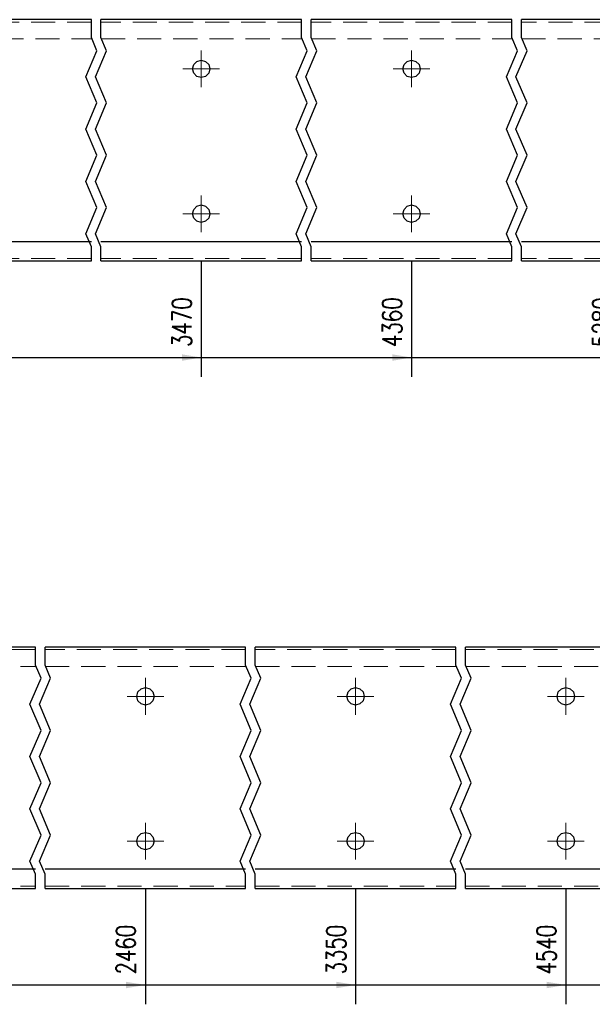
# Model space of a CAD drawing. Header units: millimetres. Extents: x -136 to 717, y 10101 to 10771.
# Tile 30 of 39: x 381 to 440, y 10430 to 10532. Entities that reach past the tile are written whole.
import ezdxf

# ---------------------------------------------------------------- set-up
doc = ezdxf.new("R2010")
doc.units = ezdxf.units.MM
doc.header["$LTSCALE"] = 10
doc.linetypes.add('HIDDEN', pattern=[0.375, 0.25, -0.125])
doc.linetypes.add('MITTE', pattern=[2, 1.25, -0.25, 0.25, -0.25])
doc.layers.get('Defpoints').update_dxf_attribs({"color": 1})
for name, color, linetype, lineweight in [('PS_DIM', 4, 'Continuous', 13), ('PS_Hidden', 2, 'HIDDEN', 9), ('PS_Mid', 5, 'MITTE', 15), ('PS_Shape', 161, 'Continuous', 30), ('PS_SOLID', 7, 'Continuous', 30)]:
    doc.layers.add(name, color=color, linetype=linetype, lineweight=lineweight)
doc.styles.add('simplex', font='simplex.shx', dxfattribs={"width": 0.75})
doc.dimstyles.new('1_10_GŁ_DS1-LS10', dxfattribs={"dimtxt": 2, "dimasz": 2, "dimexe": 2, "dimexo": 5, "dimgap": 1, "dimtad": 1, "dimjust": 4, "dimdec": 0, "dimlfac": 10, "dimtxsty": 'simplex', "dimblk1": 'NONE', "dimsah": 1, "dimcen": 2, "dimclrd": 256, "dimclre": 256, "dimclrt": 3, "dimadec": 1, "dimazin": 0, "dimtfac": 1, "dimtdec": 0, "dimtmove": 2, "dimatfit": 3, "dimfxl": 1, "dimarcsym": 0})

# ---------------------------------------------------------------- blocks, each defined once
blk = doc.blocks.new('*D221')
at = {"layer": 'Defpoints', "color": 0, "transparency": 16777216}
for p in [(399.56, 10511.67), (280.36, 10506.77), (399.56, 10496.77)]:
    blk.add_point(p, dxfattribs=at)
at = {"layer": 'PS_DIM', "lineweight": -2, "transparency": 16777216}
for p, q in [((399.56, 10506.67), (399.56, 10494.77)), ((280.36, 10501.77), (280.36, 10494.77)), ((280.36, 10496.77), (397.56, 10496.77))]:
    blk.add_line(p, q, dxfattribs=at)
at = {"layer": 'PS_DIM', "transparency": 16777216}
blk.add_solid([(397.56, 10497.1), (397.56, 10496.43), (399.56, 10496.77)], dxfattribs=at)
at = {"layer": 'PS_DIM', "color": 3, "transparency": 16777216, "insert": (397.54, 10500.43), "char_height": 2, "attachment_point": 5, "rotation": 90, "style": 'simplex'}
blk.add_mtext('3470', dxfattribs=at)
blk = doc.blocks.new('_None')
blk = doc.blocks.new('*D222')
at = {"layer": 'Defpoints', "color": 0, "transparency": 16777216}
for p in [(421.36, 10511.67), (280.36, 10506.77), (421.36, 10496.77)]:
    blk.add_point(p, dxfattribs=at)
at = {"layer": 'PS_DIM', "lineweight": -2, "transparency": 16777216}
for p, q in [((421.36, 10506.67), (421.36, 10494.77)), ((280.36, 10501.77), (280.36, 10494.77)), ((280.36, 10496.77), (419.36, 10496.77))]:
    blk.add_line(p, q, dxfattribs=at)
at = {"layer": 'PS_DIM', "transparency": 16777216}
blk.add_solid([(419.36, 10497.1), (419.36, 10496.43), (421.36, 10496.77)], dxfattribs=at)
at = {"layer": 'PS_DIM', "color": 3, "transparency": 16777216, "insert": (419.34, 10500.43), "char_height": 2, "attachment_point": 5, "rotation": 90, "style": 'simplex'}
blk.add_mtext('4360', dxfattribs=at)
blk = doc.blocks.new('*D223')
at = {"layer": 'Defpoints', "color": 0, "transparency": 16777216}
for p in [(443.16, 10511.67), (280.36, 10506.77), (443.16, 10496.77)]:
    blk.add_point(p, dxfattribs=at)
at = {"layer": 'PS_DIM', "lineweight": -2, "transparency": 16777216}
for p, q in [((443.16, 10506.67), (443.16, 10494.77)), ((280.36, 10501.77), (280.36, 10494.77)), ((280.36, 10496.77), (441.16, 10496.77))]:
    blk.add_line(p, q, dxfattribs=at)
at = {"layer": 'PS_DIM', "transparency": 16777216}
blk.add_solid([(441.16, 10497.1), (441.16, 10496.43), (443.16, 10496.77)], dxfattribs=at)
at = {"layer": 'PS_DIM', "color": 3, "transparency": 16777216, "insert": (441.14, 10500.43), "char_height": 2, "attachment_point": 5, "rotation": 90, "style": 'simplex'}
blk.add_mtext('5280', dxfattribs=at)
blk = doc.blocks.new('*D224')
at = {"layer": 'Defpoints', "color": 0, "transparency": 16777216}
for p in [(480.16, 10511.67), (280.36, 10506.77), (480.16, 10496.77)]:
    blk.add_point(p, dxfattribs=at)
at = {"layer": 'PS_DIM', "lineweight": -2, "transparency": 16777216}
for p, q in [((480.16, 10506.67), (480.16, 10494.77)), ((280.36, 10501.77), (280.36, 10494.77)), ((280.36, 10496.77), (478.16, 10496.77))]:
    blk.add_line(p, q, dxfattribs=at)
at = {"layer": 'PS_DIM', "transparency": 16777216}
blk.add_solid([(478.16, 10497.1), (478.16, 10496.43), (480.16, 10496.77)], dxfattribs=at)
at = {"layer": 'PS_DIM', "color": 3, "transparency": 16777216, "insert": (478.14, 10500.43), "char_height": 2, "attachment_point": 5, "rotation": 90, "style": 'simplex'}
blk.add_mtext('5650', dxfattribs=at)
blk = doc.blocks.new('*D225')
at = {"layer": 'Defpoints', "color": 0, "transparency": 16777216}
for p in [(501.96, 10511.67), (280.36, 10506.77), (501.96, 10496.77)]:
    blk.add_point(p, dxfattribs=at)
at = {"layer": 'PS_DIM', "lineweight": -2, "transparency": 16777216}
for p, q in [((501.96, 10506.67), (501.96, 10494.77)), ((280.36, 10501.77), (280.36, 10494.77)), ((280.36, 10496.77), (499.96, 10496.77))]:
    blk.add_line(p, q, dxfattribs=at)
at = {"layer": 'PS_DIM', "transparency": 16777216}
blk.add_solid([(499.96, 10497.1), (499.96, 10496.43), (501.96, 10496.77)], dxfattribs=at)
at = {"layer": 'PS_DIM', "color": 3, "transparency": 16777216, "insert": (499.94, 10500.29), "char_height": 2, "attachment_point": 5, "rotation": 90, "style": 'simplex'}
blk.add_mtext('6180', dxfattribs=at)
blk = doc.blocks.new('*D226')
at = {"layer": 'Defpoints', "color": 0, "transparency": 16777216}
for p in [(509.96, 10511.67), (280.36, 10506.77), (509.96, 10496.77)]:
    blk.add_point(p, dxfattribs=at)
at = {"layer": 'PS_DIM', "lineweight": -2, "transparency": 16777216}
for p, q in [((509.96, 10506.67), (509.96, 10494.77)), ((280.36, 10501.77), (280.36, 10494.77)), ((280.36, 10496.77), (507.96, 10496.77))]:
    blk.add_line(p, q, dxfattribs=at)
at = {"layer": 'PS_DIM', "transparency": 16777216}
blk.add_solid([(507.96, 10497.1), (507.96, 10496.43), (509.96, 10496.77)], dxfattribs=at)
at = {"layer": 'PS_DIM', "color": 3, "transparency": 16777216, "insert": (507.94, 10500.43), "char_height": 2, "attachment_point": 5, "rotation": 90, "style": 'simplex'}
blk.add_mtext('6260', dxfattribs=at)
blk = doc.blocks.new('*D227')
at = {"layer": 'Defpoints', "color": 0, "transparency": 16777216}
for p in [(531.76, 10511.67), (280.36, 10506.77), (531.76, 10496.77)]:
    blk.add_point(p, dxfattribs=at)
at = {"layer": 'PS_DIM', "lineweight": -2, "transparency": 16777216}
for p, q in [((531.76, 10506.67), (531.76, 10494.77)), ((280.36, 10501.77), (280.36, 10494.77)), ((280.36, 10496.77), (529.76, 10496.77))]:
    blk.add_line(p, q, dxfattribs=at)
at = {"layer": 'PS_DIM', "transparency": 16777216}
blk.add_solid([(529.76, 10497.1), (529.76, 10496.43), (531.76, 10496.77)], dxfattribs=at)
at = {"layer": 'PS_DIM', "color": 3, "transparency": 16777216, "insert": (529.74, 10500.43), "char_height": 2, "attachment_point": 5, "rotation": 90, "style": 'simplex'}
blk.add_mtext('6790', dxfattribs=at)
blk = doc.blocks.new('*D228')
at = {"layer": 'Defpoints', "color": 0, "transparency": 16777216}
for p in [(280.36, 10506.77), (534.76, 10506.77), (534.76, 10496.77)]:
    blk.add_point(p, dxfattribs=at)
at = {"layer": 'PS_DIM', "lineweight": -2, "transparency": 16777216}
for p, q in [((280.36, 10501.77), (280.36, 10494.77)), ((534.76, 10501.77), (534.76, 10494.77)), ((280.36, 10496.77), (532.76, 10496.77))]:
    blk.add_line(p, q, dxfattribs=at)
at = {"layer": 'PS_DIM', "transparency": 16777216}
blk.add_solid([(532.76, 10497.1), (532.76, 10496.43), (534.76, 10496.77)], dxfattribs=at)
at = {"layer": 'PS_DIM', "color": 3, "transparency": 16777216, "insert": (533.26, 10500.46), "char_height": 2, "attachment_point": 5, "rotation": 90, "style": 'simplex'}
blk.add_mtext('6820', dxfattribs=at)
blk = doc.blocks.new('*D241')
at = {"layer": 'Defpoints', "color": 0, "transparency": 16777216}
for p in [(393.76, 10446.67), (280.36, 10441.77), (393.76, 10431.77)]:
    blk.add_point(p, dxfattribs=at)
at = {"layer": 'PS_DIM', "lineweight": -2, "transparency": 16777216}
for p, q in [((393.76, 10441.67), (393.76, 10429.77)), ((280.36, 10436.77), (280.36, 10429.77)), ((280.36, 10431.77), (391.76, 10431.77))]:
    blk.add_line(p, q, dxfattribs=at)
at = {"layer": 'PS_DIM', "transparency": 16777216}
blk.add_solid([(391.76, 10432.1), (391.76, 10431.43), (393.76, 10431.77)], dxfattribs=at)
at = {"layer": 'PS_DIM', "color": 3, "transparency": 16777216, "insert": (391.74, 10435.43), "char_height": 2, "attachment_point": 5, "rotation": 90, "style": 'simplex'}
blk.add_mtext('2460', dxfattribs=at)
blk = doc.blocks.new('*D242')
at = {"layer": 'Defpoints', "color": 0, "transparency": 16777216}
for p in [(415.56, 10446.67), (280.36, 10441.77), (415.56, 10431.77)]:
    blk.add_point(p, dxfattribs=at)
at = {"layer": 'PS_DIM', "lineweight": -2, "transparency": 16777216}
for p, q in [((415.56, 10441.67), (415.56, 10429.77)), ((280.36, 10436.77), (280.36, 10429.77)), ((280.36, 10431.77), (413.56, 10431.77))]:
    blk.add_line(p, q, dxfattribs=at)
at = {"layer": 'PS_DIM', "transparency": 16777216}
blk.add_solid([(413.56, 10432.1), (413.56, 10431.43), (415.56, 10431.77)], dxfattribs=at)
at = {"layer": 'PS_DIM', "color": 3, "transparency": 16777216, "insert": (413.54, 10435.43), "char_height": 2, "attachment_point": 5, "rotation": 90, "style": 'simplex'}
blk.add_mtext('3350', dxfattribs=at)
blk = doc.blocks.new('*D243')
at = {"layer": 'Defpoints', "color": 0, "transparency": 16777216}
for p in [(437.36, 10446.67), (280.36, 10441.77), (437.36, 10431.77)]:
    blk.add_point(p, dxfattribs=at)
at = {"layer": 'PS_DIM', "lineweight": -2, "transparency": 16777216}
for p, q in [((437.36, 10441.67), (437.36, 10429.77)), ((280.36, 10436.77), (280.36, 10429.77)), ((280.36, 10431.77), (435.36, 10431.77))]:
    blk.add_line(p, q, dxfattribs=at)
at = {"layer": 'PS_DIM', "transparency": 16777216}
blk.add_solid([(435.36, 10432.1), (435.36, 10431.43), (437.36, 10431.77)], dxfattribs=at)
at = {"layer": 'PS_DIM', "color": 3, "transparency": 16777216, "insert": (435.34, 10435.43), "char_height": 2, "attachment_point": 5, "rotation": 90, "style": 'simplex'}
blk.add_mtext('4540', dxfattribs=at)
blk = doc.blocks.new('*D244')
at = {"layer": 'Defpoints', "color": 0, "transparency": 16777216}
for p in [(459.16, 10446.67), (280.36, 10441.77), (459.16, 10431.77)]:
    blk.add_point(p, dxfattribs=at)
at = {"layer": 'PS_DIM', "lineweight": -2, "transparency": 16777216}
for p, q in [((459.16, 10441.67), (459.16, 10429.77)), ((280.36, 10436.77), (280.36, 10429.77)), ((280.36, 10431.77), (457.16, 10431.77))]:
    blk.add_line(p, q, dxfattribs=at)
at = {"layer": 'PS_DIM', "transparency": 16777216}
blk.add_solid([(457.16, 10432.1), (457.16, 10431.43), (459.16, 10431.77)], dxfattribs=at)
at = {"layer": 'PS_DIM', "color": 3, "transparency": 16777216, "insert": (457.14, 10435.43), "char_height": 2, "attachment_point": 5, "rotation": 90, "style": 'simplex'}
blk.add_mtext('5250', dxfattribs=at)
blk = doc.blocks.new('*D245')
at = {"layer": 'Defpoints', "color": 0, "transparency": 16777216}
for p in [(480.16, 10446.67), (280.36, 10441.77), (480.16, 10431.77)]:
    blk.add_point(p, dxfattribs=at)
at = {"layer": 'PS_DIM', "lineweight": -2, "transparency": 16777216}
for p, q in [((480.16, 10441.67), (480.16, 10429.77)), ((280.36, 10436.77), (280.36, 10429.77)), ((280.36, 10431.77), (478.16, 10431.77))]:
    blk.add_line(p, q, dxfattribs=at)
at = {"layer": 'PS_DIM', "transparency": 16777216}
blk.add_solid([(478.16, 10432.1), (478.16, 10431.43), (480.16, 10431.77)], dxfattribs=at)
at = {"layer": 'PS_DIM', "color": 3, "transparency": 16777216, "insert": (478.14, 10435.43), "char_height": 2, "attachment_point": 5, "rotation": 90, "style": 'simplex'}
blk.add_mtext('5460', dxfattribs=at)
blk = doc.blocks.new('*D246')
at = {"layer": 'Defpoints', "color": 0, "transparency": 16777216}
for p in [(501.96, 10446.67), (280.36, 10441.77), (501.96, 10431.77)]:
    blk.add_point(p, dxfattribs=at)
at = {"layer": 'PS_DIM', "lineweight": -2, "transparency": 16777216}
for p, q in [((501.96, 10441.67), (501.96, 10429.77)), ((280.36, 10436.77), (280.36, 10429.77)), ((280.36, 10431.77), (499.96, 10431.77))]:
    blk.add_line(p, q, dxfattribs=at)
at = {"layer": 'PS_DIM', "transparency": 16777216}
blk.add_solid([(499.96, 10432.1), (499.96, 10431.43), (501.96, 10431.77)], dxfattribs=at)
at = {"layer": 'PS_DIM', "color": 3, "transparency": 16777216, "insert": (499.94, 10435.43), "char_height": 2, "attachment_point": 5, "rotation": 90, "style": 'simplex'}
blk.add_mtext('6060', dxfattribs=at)
blk = doc.blocks.new('*D247')
at = {"layer": 'Defpoints', "color": 0, "transparency": 16777216}
for p in [(509.96, 10446.67), (280.36, 10441.77), (509.96, 10431.77)]:
    blk.add_point(p, dxfattribs=at)
at = {"layer": 'PS_DIM', "lineweight": -2, "transparency": 16777216}
for p, q in [((509.96, 10441.67), (509.96, 10429.77)), ((280.36, 10436.77), (280.36, 10429.77)), ((280.36, 10431.77), (507.96, 10431.77))]:
    blk.add_line(p, q, dxfattribs=at)
at = {"layer": 'PS_DIM', "transparency": 16777216}
blk.add_solid([(507.96, 10432.1), (507.96, 10431.43), (509.96, 10431.77)], dxfattribs=at)
at = {"layer": 'PS_DIM', "color": 3, "transparency": 16777216, "insert": (507.94, 10435.29), "char_height": 2, "attachment_point": 5, "rotation": 90, "style": 'simplex'}
blk.add_mtext('6140', dxfattribs=at)
blk = doc.blocks.new('*D248')
at = {"layer": 'Defpoints', "color": 0, "transparency": 16777216}
for p in [(531.76, 10446.67), (280.36, 10441.77), (531.76, 10431.77)]:
    blk.add_point(p, dxfattribs=at)
at = {"layer": 'PS_DIM', "lineweight": -2, "transparency": 16777216}
for p, q in [((531.76, 10441.67), (531.76, 10429.77)), ((280.36, 10436.77), (280.36, 10429.77)), ((280.36, 10431.77), (529.76, 10431.77))]:
    blk.add_line(p, q, dxfattribs=at)
at = {"layer": 'PS_DIM', "transparency": 16777216}
blk.add_solid([(529.76, 10432.1), (529.76, 10431.43), (531.76, 10431.77)], dxfattribs=at)
at = {"layer": 'PS_DIM', "color": 3, "transparency": 16777216, "insert": (529.74, 10435.43), "char_height": 2, "attachment_point": 5, "rotation": 90, "style": 'simplex'}
blk.add_mtext('6790', dxfattribs=at)
blk = doc.blocks.new('*D249')
at = {"layer": 'Defpoints', "color": 0, "transparency": 16777216}
for p in [(280.36, 10441.77), (534.76, 10441.77), (534.76, 10431.77)]:
    blk.add_point(p, dxfattribs=at)
at = {"layer": 'PS_DIM', "lineweight": -2, "transparency": 16777216}
for p, q in [((280.36, 10436.77), (280.36, 10429.77)), ((534.76, 10436.77), (534.76, 10429.77)), ((280.36, 10431.77), (532.76, 10431.77))]:
    blk.add_line(p, q, dxfattribs=at)
at = {"layer": 'PS_DIM', "transparency": 16777216}
blk.add_solid([(532.76, 10432.1), (532.76, 10431.43), (534.76, 10431.77)], dxfattribs=at)
at = {"layer": 'PS_DIM', "color": 3, "transparency": 16777216, "insert": (533.23, 10435.49), "char_height": 2, "attachment_point": 5, "rotation": 90, "style": 'simplex'}
blk.add_mtext('6820', dxfattribs=at)
blk = doc.blocks.new('*X546')
at = {"color": 1}
for p, q in [((388.16, 10529.91), (388.16, 10531.77)), ((389.16, 10529.91), (389.16, 10531.77)), ((409.96, 10529.91), (409.96, 10531.77)), ((410.96, 10529.91), (410.96, 10531.77)), ((431.76, 10529.91), (431.76, 10531.77)), ((432.76, 10529.91), (432.76, 10531.77)), ((388.74, 10528.55), (388.16, 10529.91)), ((389.74, 10528.55), (389.16, 10529.91)), ((410.54, 10528.55), (409.96, 10529.91)), ((411.54, 10528.55), (410.96, 10529.91)), ((432.34, 10528.55), (431.76, 10529.91)), ((433.34, 10528.55), (432.76, 10529.91)), ((387.59, 10525.85), (388.74, 10528.55)), ((388.59, 10525.85), (389.74, 10528.55)), ((409.39, 10525.85), (410.54, 10528.55)), ((410.39, 10525.85), (411.54, 10528.55)), ((431.19, 10525.85), (432.34, 10528.55)), ((432.19, 10525.85), (433.34, 10528.55)), ((388.74, 10523.14), (387.59, 10525.85)), ((389.74, 10523.14), (388.59, 10525.85)), ((410.54, 10523.14), (409.39, 10525.85)), ((411.54, 10523.14), (410.39, 10525.85)), ((432.34, 10523.14), (431.19, 10525.85)), ((433.34, 10523.14), (432.19, 10525.85)), ((387.59, 10520.43), (388.74, 10523.14)), ((388.59, 10520.43), (389.74, 10523.14)), ((409.39, 10520.43), (410.54, 10523.14)), ((410.39, 10520.43), (411.54, 10523.14)), ((431.19, 10520.43), (432.34, 10523.14)), ((432.19, 10520.43), (433.34, 10523.14)), ((388.74, 10517.72), (387.59, 10520.43)), ((389.74, 10517.72), (388.59, 10520.43)), ((410.54, 10517.72), (409.39, 10520.43)), ((411.54, 10517.72), (410.39, 10520.43)), ((432.34, 10517.72), (431.19, 10520.43)), ((433.34, 10517.72), (432.19, 10520.43)), ((387.59, 10515.01), (388.74, 10517.72)), ((388.59, 10515.01), (389.74, 10517.72)), ((409.39, 10515.01), (410.54, 10517.72)), ((410.39, 10515.01), (411.54, 10517.72)), ((431.19, 10515.01), (432.34, 10517.72)), ((432.19, 10515.01), (433.34, 10517.72)), ((388.74, 10512.3), (387.59, 10515.01)), ((389.74, 10512.3), (388.59, 10515.01)), ((410.54, 10512.3), (409.39, 10515.01)), ((411.54, 10512.3), (410.39, 10515.01)), ((432.34, 10512.3), (431.19, 10515.01)), ((433.34, 10512.3), (432.19, 10515.01)), ((387.59, 10509.59), (388.74, 10512.3)), ((388.59, 10509.59), (389.74, 10512.3)), ((409.39, 10509.59), (410.54, 10512.3)), ((410.39, 10509.59), (411.54, 10512.3)), ((431.19, 10509.59), (432.34, 10512.3)), ((432.19, 10509.59), (433.34, 10512.3)), ((388.16, 10508.24), (387.59, 10509.59)), ((389.16, 10508.24), (388.59, 10509.59)), ((409.96, 10508.24), (409.39, 10509.59)), ((410.96, 10508.24), (410.39, 10509.59)), ((431.76, 10508.24), (431.19, 10509.59)), ((432.76, 10508.24), (432.19, 10509.59)), ((388.16, 10506.77), (388.16, 10508.24)), ((389.16, 10506.77), (389.16, 10508.24)), ((409.96, 10506.77), (409.96, 10508.24)), ((410.96, 10506.77), (410.96, 10508.24)), ((431.76, 10506.77), (431.76, 10508.24)), ((432.76, 10506.77), (432.76, 10508.24))]:
    blk.add_line(p, q, dxfattribs=at)
at = {"layer": 'PS_Hidden', "color": 2, "linetype": 'HIDDEN'}
for p, q in [((388.16, 10531.52), (367.36, 10531.52)), ((409.96, 10531.52), (389.16, 10531.52)), ((431.76, 10531.52), (410.96, 10531.52)), ((490.56, 10531.52), (432.76, 10531.52)), ((367.36, 10529.77), (388.16, 10529.77)), ((389.16, 10529.77), (409.96, 10529.77)), ((410.96, 10529.77), (431.76, 10529.77)), ((432.76, 10529.77), (490.56, 10529.77)), ((388.16, 10507.02), (367.36, 10507.02)), ((409.96, 10507.02), (389.16, 10507.02)), ((431.76, 10507.02), (410.96, 10507.02)), ((490.56, 10507.02), (432.76, 10507.02))]:
    blk.add_line(p, q, dxfattribs=at)
at = {"layer": 'PS_Mid', "color": 5, "linetype": 'MITTE'}
for p, q in [((399.56, 10528.57), (399.56, 10524.77)), ((421.36, 10528.57), (421.36, 10524.77)), ((401.46, 10526.67), (397.66, 10526.67)), ((423.26, 10526.67), (419.46, 10526.67)), ((399.56, 10513.57), (399.56, 10509.77)), ((421.36, 10513.57), (421.36, 10509.77)), ((401.46, 10511.67), (397.66, 10511.67)), ((423.26, 10511.67), (419.46, 10511.67))]:
    blk.add_line(p, q, dxfattribs=at)
at = {"layer": 'PS_SOLID', "color": 7, "linetype": 'Continuous'}
for p, q in [((388.16, 10531.77), (377.76, 10531.77)), ((399.56, 10531.77), (389.16, 10531.77)), ((409.96, 10531.77), (399.56, 10531.77)), ((421.36, 10531.77), (410.96, 10531.77)), ((431.76, 10531.77), (421.36, 10531.77)), ((443.16, 10531.77), (432.76, 10531.77)), ((398.78, 10527.12), (399.11, 10527.45)), ((399.11, 10527.45), (399.56, 10527.57)), ((399.56, 10527.57), (400.01, 10527.45)), ((400.01, 10527.45), (400.34, 10527.12)), ((420.58, 10527.12), (420.91, 10527.45)), ((420.91, 10527.45), (421.36, 10527.57)), ((421.36, 10527.57), (421.81, 10527.45)), ((421.81, 10527.45), (422.14, 10527.12)), ((398.66, 10526.67), (398.78, 10527.12)), ((398.78, 10526.22), (398.66, 10526.67)), ((400.34, 10527.12), (400.46, 10526.67)), ((400.46, 10526.67), (400.34, 10526.22)), ((420.46, 10526.67), (420.58, 10527.12)), ((420.58, 10526.22), (420.46, 10526.67)), ((422.14, 10527.12), (422.26, 10526.67)), ((422.26, 10526.67), (422.14, 10526.22)), ((399.11, 10525.89), (398.78, 10526.22)), ((399.56, 10525.77), (399.11, 10525.89)), ((400.01, 10525.89), (399.56, 10525.77)), ((400.34, 10526.22), (400.01, 10525.89)), ((420.91, 10525.89), (420.58, 10526.22)), ((421.36, 10525.77), (420.91, 10525.89)), ((421.81, 10525.89), (421.36, 10525.77)), ((422.14, 10526.22), (421.81, 10525.89)), ((398.78, 10512.12), (399.11, 10512.45)), ((399.11, 10512.45), (399.56, 10512.57)), ((399.56, 10512.57), (400.01, 10512.45)), ((400.01, 10512.45), (400.34, 10512.12)), ((420.58, 10512.12), (420.91, 10512.45)), ((420.91, 10512.45), (421.36, 10512.57)), ((421.36, 10512.57), (421.81, 10512.45)), ((421.81, 10512.45), (422.14, 10512.12)), ((398.66, 10511.67), (398.78, 10512.12)), ((398.78, 10511.22), (398.66, 10511.67)), ((399.11, 10510.89), (398.78, 10511.22)), ((400.34, 10511.22), (400.01, 10510.89)), ((400.34, 10512.12), (400.46, 10511.67)), ((400.46, 10511.67), (400.34, 10511.22)), ((420.46, 10511.67), (420.58, 10512.12)), ((420.58, 10511.22), (420.46, 10511.67)), ((420.91, 10510.89), (420.58, 10511.22)), ((422.14, 10511.22), (421.81, 10510.89)), ((422.14, 10512.12), (422.26, 10511.67)), ((422.26, 10511.67), (422.14, 10511.22)), ((399.56, 10510.77), (399.11, 10510.89)), ((400.01, 10510.89), (399.56, 10510.77)), ((421.36, 10510.77), (420.91, 10510.89)), ((421.81, 10510.89), (421.36, 10510.77)), ((388.16, 10508.77), (367.36, 10508.77)), ((409.96, 10508.77), (389.16, 10508.77)), ((431.76, 10508.77), (410.96, 10508.77)), ((490.56, 10508.77), (432.76, 10508.77)), ((367.36, 10506.77), (388.16, 10506.77)), ((389.16, 10506.77), (409.96, 10506.77)), ((410.96, 10506.77), (431.76, 10506.77)), ((432.76, 10506.77), (490.56, 10506.77))]:
    blk.add_line(p, q, dxfattribs=at)
blk = doc.blocks.new('*X566')
at = {"color": 1}
for p, q in [((382.36, 10464.91), (382.36, 10466.77)), ((383.36, 10464.91), (383.36, 10466.77)), ((404.16, 10464.91), (404.16, 10466.77)), ((405.16, 10464.91), (405.16, 10466.77)), ((425.96, 10464.91), (425.96, 10466.77)), ((426.96, 10464.91), (426.96, 10466.77)), ((382.94, 10463.55), (382.36, 10464.91)), ((383.94, 10463.55), (383.36, 10464.91)), ((404.74, 10463.55), (404.16, 10464.91)), ((405.74, 10463.55), (405.16, 10464.91)), ((426.54, 10463.55), (425.96, 10464.91)), ((427.54, 10463.55), (426.96, 10464.91)), ((381.79, 10460.85), (382.94, 10463.55)), ((382.79, 10460.85), (383.94, 10463.55)), ((403.59, 10460.85), (404.74, 10463.55)), ((404.59, 10460.85), (405.74, 10463.55)), ((425.39, 10460.85), (426.54, 10463.55)), ((426.39, 10460.85), (427.54, 10463.55)), ((382.94, 10458.14), (381.79, 10460.85)), ((383.94, 10458.14), (382.79, 10460.85)), ((404.74, 10458.14), (403.59, 10460.85)), ((405.74, 10458.14), (404.59, 10460.85)), ((426.54, 10458.14), (425.39, 10460.85)), ((427.54, 10458.14), (426.39, 10460.85)), ((381.79, 10455.43), (382.94, 10458.14)), ((382.79, 10455.43), (383.94, 10458.14)), ((403.59, 10455.43), (404.74, 10458.14)), ((404.59, 10455.43), (405.74, 10458.14)), ((425.39, 10455.43), (426.54, 10458.14)), ((426.39, 10455.43), (427.54, 10458.14)), ((382.94, 10452.72), (381.79, 10455.43)), ((383.94, 10452.72), (382.79, 10455.43)), ((404.74, 10452.72), (403.59, 10455.43)), ((405.74, 10452.72), (404.59, 10455.43)), ((426.54, 10452.72), (425.39, 10455.43)), ((427.54, 10452.72), (426.39, 10455.43)), ((381.79, 10450.01), (382.94, 10452.72)), ((382.79, 10450.01), (383.94, 10452.72)), ((403.59, 10450.01), (404.74, 10452.72)), ((404.59, 10450.01), (405.74, 10452.72)), ((425.39, 10450.01), (426.54, 10452.72)), ((426.39, 10450.01), (427.54, 10452.72)), ((382.94, 10447.3), (381.79, 10450.01)), ((383.94, 10447.3), (382.79, 10450.01)), ((404.74, 10447.3), (403.59, 10450.01)), ((405.74, 10447.3), (404.59, 10450.01)), ((426.54, 10447.3), (425.39, 10450.01)), ((427.54, 10447.3), (426.39, 10450.01)), ((381.79, 10444.59), (382.94, 10447.3)), ((382.79, 10444.59), (383.94, 10447.3)), ((403.59, 10444.59), (404.74, 10447.3)), ((404.59, 10444.59), (405.74, 10447.3)), ((425.39, 10444.59), (426.54, 10447.3)), ((426.39, 10444.59), (427.54, 10447.3)), ((382.36, 10443.24), (381.79, 10444.59)), ((383.36, 10443.24), (382.79, 10444.59)), ((404.16, 10443.24), (403.59, 10444.59)), ((405.16, 10443.24), (404.59, 10444.59)), ((425.96, 10443.24), (425.39, 10444.59)), ((426.96, 10443.24), (426.39, 10444.59)), ((382.36, 10441.77), (382.36, 10443.24)), ((383.36, 10441.77), (383.36, 10443.24)), ((404.16, 10441.77), (404.16, 10443.24)), ((405.16, 10441.77), (405.16, 10443.24)), ((425.96, 10441.77), (425.96, 10443.24)), ((426.96, 10441.77), (426.96, 10443.24))]:
    blk.add_line(p, q, dxfattribs=at)
at = {"layer": 'PS_Hidden', "color": 2, "linetype": 'HIDDEN'}
for p, q in [((382.36, 10466.52), (324.56, 10466.52)), ((404.16, 10466.52), (383.36, 10466.52)), ((425.96, 10466.52), (405.16, 10466.52)), ((447.76, 10466.52), (426.96, 10466.52)), ((324.56, 10464.77), (382.36, 10464.77)), ((383.36, 10464.77), (404.16, 10464.77)), ((405.16, 10464.77), (425.96, 10464.77)), ((426.96, 10464.77), (447.76, 10464.77)), ((324.56, 10442.02), (382.36, 10442.02)), ((383.36, 10442.02), (404.16, 10442.02)), ((405.16, 10442.02), (425.96, 10442.02)), ((426.96, 10442.02), (447.76, 10442.02))]:
    blk.add_line(p, q, dxfattribs=at)
at = {"layer": 'PS_Mid', "color": 5, "linetype": 'MITTE'}
for p, q in [((393.76, 10463.57), (393.76, 10459.77)), ((415.56, 10463.57), (415.56, 10459.77)), ((437.36, 10463.57), (437.36, 10459.77)), ((395.66, 10461.67), (391.86, 10461.67)), ((417.46, 10461.67), (413.66, 10461.67)), ((439.26, 10461.67), (435.46, 10461.67)), ((393.76, 10448.57), (393.76, 10444.77)), ((415.56, 10448.57), (415.56, 10444.77)), ((437.36, 10448.57), (437.36, 10444.77)), ((395.66, 10446.67), (391.86, 10446.67)), ((417.46, 10446.67), (413.66, 10446.67)), ((439.26, 10446.67), (435.46, 10446.67))]:
    blk.add_line(p, q, dxfattribs=at)
at = {"layer": 'PS_SOLID', "color": 7, "linetype": 'Continuous'}
for p, q in [((382.36, 10466.77), (371.96, 10466.77)), ((393.76, 10466.77), (383.36, 10466.77)), ((404.16, 10466.77), (393.76, 10466.77)), ((415.56, 10466.77), (405.16, 10466.77)), ((425.96, 10466.77), (415.56, 10466.77)), ((437.36, 10466.77), (426.96, 10466.77)), ((447.76, 10466.77), (437.36, 10466.77)), ((392.98, 10462.12), (393.31, 10462.45)), ((393.31, 10462.45), (393.76, 10462.57)), ((393.76, 10462.57), (394.21, 10462.45)), ((394.21, 10462.45), (394.54, 10462.12)), ((414.78, 10462.12), (415.11, 10462.45)), ((415.11, 10462.45), (415.56, 10462.57)), ((415.56, 10462.57), (416.01, 10462.45)), ((416.01, 10462.45), (416.34, 10462.12)), ((436.58, 10462.12), (436.91, 10462.45)), ((436.91, 10462.45), (437.36, 10462.57)), ((437.36, 10462.57), (437.81, 10462.45)), ((437.81, 10462.45), (438.14, 10462.12)), ((392.86, 10461.67), (392.98, 10462.12)), ((392.98, 10461.22), (392.86, 10461.67)), ((393.31, 10460.89), (392.98, 10461.22)), ((394.54, 10461.22), (394.21, 10460.89)), ((394.54, 10462.12), (394.66, 10461.67)), ((394.66, 10461.67), (394.54, 10461.22)), ((414.66, 10461.67), (414.78, 10462.12)), ((414.78, 10461.22), (414.66, 10461.67)), ((415.11, 10460.89), (414.78, 10461.22)), ((416.34, 10461.22), (416.01, 10460.89)), ((416.34, 10462.12), (416.46, 10461.67)), ((416.46, 10461.67), (416.34, 10461.22)), ((436.46, 10461.67), (436.58, 10462.12)), ((436.58, 10461.22), (436.46, 10461.67)), ((436.91, 10460.89), (436.58, 10461.22)), ((438.14, 10461.22), (437.81, 10460.89)), ((438.14, 10462.12), (438.26, 10461.67)), ((438.26, 10461.67), (438.14, 10461.22)), ((393.76, 10460.77), (393.31, 10460.89)), ((394.21, 10460.89), (393.76, 10460.77)), ((415.56, 10460.77), (415.11, 10460.89)), ((416.01, 10460.89), (415.56, 10460.77)), ((437.36, 10460.77), (436.91, 10460.89)), ((437.81, 10460.89), (437.36, 10460.77)), ((392.86, 10446.67), (392.98, 10447.12)), ((392.98, 10447.12), (393.31, 10447.45)), ((393.31, 10447.45), (393.76, 10447.57)), ((393.76, 10447.57), (394.21, 10447.45)), ((394.21, 10447.45), (394.54, 10447.12)), ((394.54, 10447.12), (394.66, 10446.67)), ((414.66, 10446.67), (414.78, 10447.12)), ((414.78, 10447.12), (415.11, 10447.45)), ((415.11, 10447.45), (415.56, 10447.57)), ((415.56, 10447.57), (416.01, 10447.45)), ((416.01, 10447.45), (416.34, 10447.12)), ((416.34, 10447.12), (416.46, 10446.67)), ((436.46, 10446.67), (436.58, 10447.12)), ((436.58, 10447.12), (436.91, 10447.45)), ((436.91, 10447.45), (437.36, 10447.57)), ((437.36, 10447.57), (437.81, 10447.45)), ((437.81, 10447.45), (438.14, 10447.12)), ((438.14, 10447.12), (438.26, 10446.67)), ((392.98, 10446.22), (392.86, 10446.67)), ((393.31, 10445.89), (392.98, 10446.22)), ((393.76, 10445.77), (393.31, 10445.89)), ((394.21, 10445.89), (393.76, 10445.77)), ((394.54, 10446.22), (394.21, 10445.89)), ((394.66, 10446.67), (394.54, 10446.22)), ((414.78, 10446.22), (414.66, 10446.67)), ((415.11, 10445.89), (414.78, 10446.22)), ((415.56, 10445.77), (415.11, 10445.89)), ((416.01, 10445.89), (415.56, 10445.77)), ((416.34, 10446.22), (416.01, 10445.89)), ((416.46, 10446.67), (416.34, 10446.22)), ((436.58, 10446.22), (436.46, 10446.67)), ((436.91, 10445.89), (436.58, 10446.22)), ((437.36, 10445.77), (436.91, 10445.89)), ((437.81, 10445.89), (437.36, 10445.77)), ((438.14, 10446.22), (437.81, 10445.89)), ((438.26, 10446.67), (438.14, 10446.22)), ((382.36, 10443.77), (324.56, 10443.77)), ((404.16, 10443.77), (383.36, 10443.77)), ((425.96, 10443.77), (405.16, 10443.77)), ((447.76, 10443.77), (426.96, 10443.77)), ((324.56, 10441.77), (382.36, 10441.77)), ((383.36, 10441.77), (404.16, 10441.77)), ((405.16, 10441.77), (425.96, 10441.77)), ((426.96, 10441.77), (447.76, 10441.77))]:
    blk.add_line(p, q, dxfattribs=at)

msp = doc.modelspace()

# ---------------------------------------------------------------- block references
at = {"layer": 'PS_Shape', "color": 2}
for name in ['*X546', '*X566']:
    msp.add_blockref(name, (0, 0), dxfattribs=at)

# ---------------------------------------------------------------- dimensions: what is measured, and where the dimension line sits
at = {"layer": 'PS_DIM'}
for base, p1, p2, text, picture, middle in [((399.56, 10496.77), (280.36, 10506.77), (399.56, 10511.67), '3470', '*D221', (397.54, 10500.43)), ((421.36, 10496.77), (280.36, 10506.77), (421.36, 10511.67), '4360', '*D222', (419.34, 10500.43)), ((443.16, 10496.77), (280.36, 10506.77), (443.16, 10511.67), '5280', '*D223', (441.14, 10500.43)), ((480.16, 10496.77), (280.36, 10506.77), (480.16, 10511.67), '5650', '*D224', (478.14, 10500.43)), ((501.96, 10496.77), (280.36, 10506.77), (501.96, 10511.67), '6180', '*D225', (499.94, 10500.29)), ((509.96, 10496.77), (280.36, 10506.77), (509.96, 10511.67), '6260', '*D226', (507.94, 10500.43)), ((531.76, 10496.77), (280.36, 10506.77), (531.76, 10511.67), '6790', '*D227', (529.74, 10500.43)), ((534.76, 10496.77), (280.36, 10506.77), (534.76, 10506.77), '6820', '*D228', (533.26, 10500.46)), ((393.76, 10431.77), (280.36, 10441.77), (393.76, 10446.67), '2460', '*D241', (391.74, 10435.43)), ((415.56, 10431.77), (280.36, 10441.77), (415.56, 10446.67), '3350', '*D242', (413.54, 10435.43)), ((437.36, 10431.77), (280.36, 10441.77), (437.36, 10446.67), '4540', '*D243', (435.34, 10435.43)), ((459.16, 10431.77), (280.36, 10441.77), (459.16, 10446.67), '5250', '*D244', (457.14, 10435.43)), ((480.16, 10431.77), (280.36, 10441.77), (480.16, 10446.67), '5460', '*D245', (478.14, 10435.43)), ((501.96, 10431.77), (280.36, 10441.77), (501.96, 10446.67), '6060', '*D246', (499.94, 10435.43)), ((509.96, 10431.77), (280.36, 10441.77), (509.96, 10446.67), '6140', '*D247', (507.94, 10435.29)), ((531.76, 10431.77), (280.36, 10441.77), (531.76, 10446.67), '6790', '*D248', (529.74, 10435.43)), ((534.76, 10431.77), (280.36, 10441.77), (534.76, 10441.77), '6820', '*D249', (533.23, 10435.49))]:
    dim = msp.add_linear_dim(base=base, p1=p1, p2=p2, text=text, dimstyle='1_10_GŁ_DS1-LS10', dxfattribs=at)
    dim.commit()
    dim.dimension.update_dxf_attribs({"geometry": picture, "text_midpoint": middle, "dimtype": 128, "text_rotation": 90})

doc.saveas('drawing.dxf')
